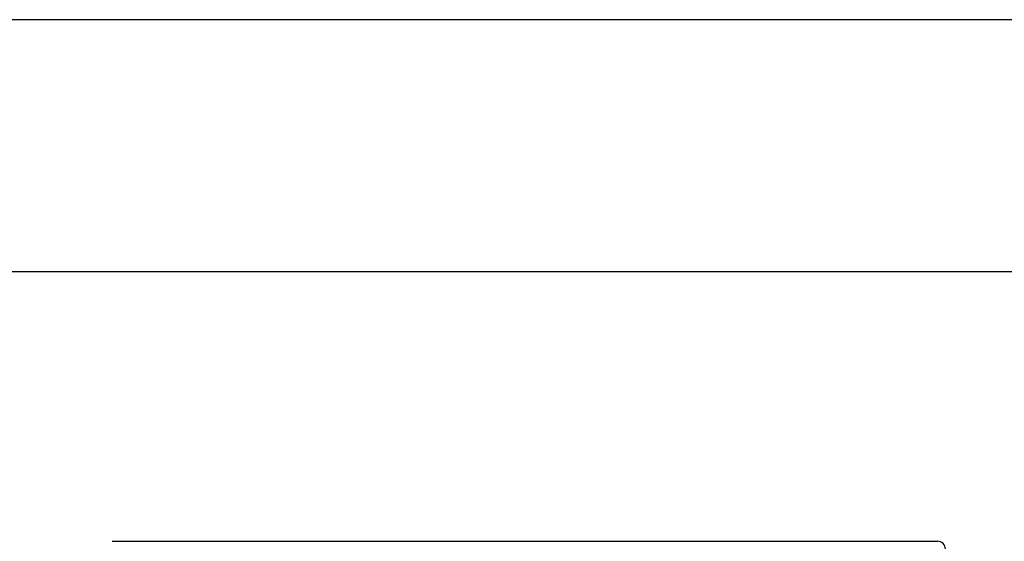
# Model space of a CAD drawing. Header units: inches. Extents: x 24 to 1128, y -94 to 748.
# Tile 79 of 256: x 268 to 314, y 342 to 367. Entities that reach past the tile are written whole.
import ezdxf

# ---------------------------------------------------------------- set-up
doc = ezdxf.new("R2010")
doc.units = ezdxf.units.IN
doc.header["$LTSCALE"] = 32
doc.header["$MEASUREMENT"] = 0
doc.layers.add('Visible (ANSI)', color=7, linetype='Continuous', lineweight=30)

msp = doc.modelspace()

# ---------------------------------------------------------------- linework, layer by layer
at = {"layer": 'Visible (ANSI)'}
for p, q in [((319.47102, 366.68787), (195.73402, 366.68787)), ((319.47102, 354.68789), (195.73402, 354.68789)), ((271.95061, 341.87537), (311.20061, 341.87537))]:
    msp.add_line(p, q, dxfattribs=at)
msp.add_arc((311.20061, 341.50037), 0.375, 0, 90, dxfattribs=at)
msp.add_arc((311.20061, 341.50037), 0.375, 0, 90, dxfattribs=at)

doc.saveas('drawing.dxf')
